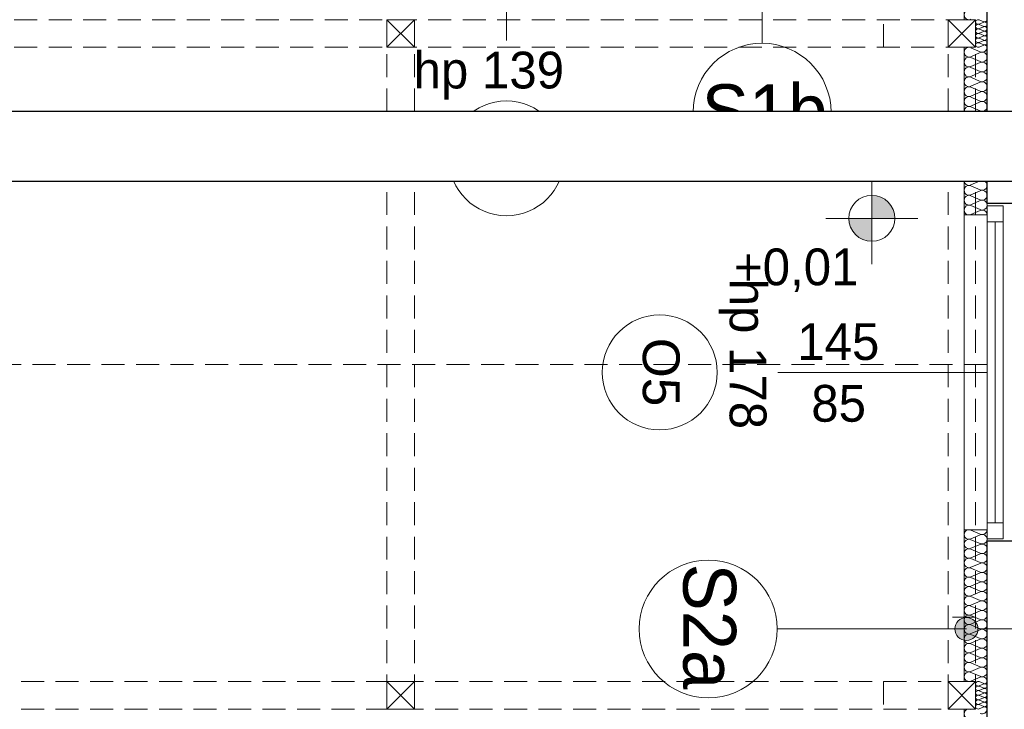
# Model space of a CAD drawing. Header units: inches. Extents: x -515158 to -470211, y -1887 to 84268.
# Tile 4 of 102: x -502245 to -497964, y 1476 to 4478. Entities that reach past the tile are written whole.
import ezdxf

# ---------------------------------------------------------------- set-up
doc = ezdxf.new("R2010")
doc.units = ezdxf.units.IN
doc.header["$MEASUREMENT"] = 0
doc.set_wipeout_variables(frame=1)
doc.linetypes.add('Krawędzie ukryte', pattern=[150, 100, -50])
for name, color, linetype, lineweight in [('#podkład', 252, 'Continuous', 9), ('Arch ocieplenie_Nr_Pióra__44', 252, 'Continuous', 9), ('Arch opisy okien_Nr_Pióra__9', 252, 'Continuous', 9), ('Arch opisy_Nr_Pióra__1', 252, 'Continuous', 25), ('Arch opisy_Nr_Pióra__21', 252, 'Continuous', 9), ('Arch opisy_Nr_Pióra__9', 252, 'Continuous', 9), ('Arch wykończenie_Nr_Pióra__3', 252, 'Continuous', 18), ('INWENT KONST. DREWNIANA_Nr_Pióra__21', 252, 'Continuous', 9), ('INWENT RZĘDNE_Nr_Pióra__21', 252, 'Continuous', 9), ('INWENT. OKNA_Nr_Pióra__21', 252, 'Continuous', 9), ('INWENT. OKNA_Nr_Pióra__5', 252, 'Continuous', 13), ('INWENT.ŚCIANY_Nr_Pióra__1', 252, 'Continuous', 25), ('INWENT.ŚCIANY_Nr_Pióra__21', 252, 'Continuous', 9)]:
    doc.layers.add(name, color=color, linetype=linetype, lineweight=lineweight)
doc.layers.add('_TABELA', color=7, linetype='Continuous')
doc.styles.add('GENERATED_STYLE_10', font='arial.ttf')
doc.styles.add('GENERATED_STYLE_3', font='txt')
doc.styles.add('GENERATED_STYLE_7', font='txt')

# ---------------------------------------------------------------- blocks, each defined once
blk = doc.blocks.new('parter')
at = {"layer": 'Arch opisy_Nr_Pióra__21', "linetype": 'Continuous'}
blk.add_hatch(color=252, dxfattribs=at).paths.add_polyline_path([(-498078.3, 33956), (-498082.1, 33975.1), (-498093, 33991.3), (-498109.2, 34002.2), (-498128.3, 34006), (-498147.5, 34002.2), (-498163.7, 33991.3), (-498174.5, 33975.1), (-498178.3, 33956), (-498174.5, 33936.8), (-498163.7, 33920.6), (-498147.5, 33909.8), (-498128.3, 33906), (-498109.2, 33909.8), (-498093, 33920.6), (-498082.1, 33936.8)], flags=0)
at = {"layer": 'INWENT RZĘDNE_Nr_Pióra__21', "linetype": 'Continuous'}
for points in [[(-498539.6, 35743), (-498439.6, 35743), (-498447.2, 35781.2), (-498468.8, 35813.7), (-498501.3, 35835.4), (-498539.6, 35843)], [(-498539.6, 35743), (-498639.6, 35743), (-498631.9, 35704.7), (-498610.3, 35672.3), (-498577.8, 35650.6), (-498539.6, 35643)]]:
    blk.add_hatch(color=252, dxfattribs=at).paths.add_polyline_path(points, flags=0)
at = {"layer": 'Arch ocieplenie_Nr_Pióra__44', "color": 252, "linetype": 'Continuous'}
for p, q in [((-498073.4, 36606.8), (-498053.2, 36598.5)), ((-498053.2, 36596.8), (-498073.4, 36588.5)), ((-498073.4, 36586.8), (-498053.2, 36578.5)), ((-498053.2, 36576.8), (-498073.4, 36568.5)), ((-498073.4, 36566.8), (-498053.2, 36558.5)), ((-498053.2, 36556.8), (-498073.4, 36548.5)), ((-498073.4, 36546.8), (-498053.2, 36538.5)), ((-498053.2, 36536.8), (-498073.4, 36528.5)), ((-498073.4, 36526.8), (-498053.2, 36518.5)), ((-498108.5, 36485.8), (-498068.1, 36468)), ((-498053.2, 36516.8), (-498073.4, 36508.5)), ((-498073.4, 36506.8), (-498053.2, 36498.5)), ((-498053.2, 36496.8), (-498073.4, 36488.5)), ((-498068.1, 36464.4), (-498108.5, 36446.5)), ((-498108.5, 36442.9), (-498068.1, 36425)), ((-498068.1, 36421.4), (-498108.5, 36403.6)), ((-498108.5, 36399.9), (-498068.1, 36382.1)), ((-498068.1, 36378.5), (-498108.5, 36360.6)), ((-498108.5, 36357), (-498068.1, 36339.1)), ((-498068.1, 36335.5), (-498108.5, 36317.7)), ((-498108.5, 36314.1), (-498068.1, 36296.2)), ((-498068.1, 36292.6), (-498108.5, 36274.7)), ((-498108.5, 36271.1), (-498068.1, 36253.3)), ((-498068.1, 36249.7), (-498108.5, 36231.8)), ((-498108.5, 36228.2), (-498068.1, 36210.3)), ((-498068.1, 36206.7), (-498108.5, 36188.8)), ((-498108.5, 36185.2), (-498068.1, 36167.4)), ((-498068.1, 36163.8), (-498108.5, 36145.9)), ((-498108.5, 36142.3), (-498068.1, 36124.4)), ((-498068.1, 36120.8), (-498108.5, 36103)), ((-498108.5, 36099.4), (-498068.1, 36081.5)), ((-498068.1, 36077.9), (-498108.5, 36060)), ((-498108.5, 36056.4), (-498068.1, 36038.6)), ((-498068.1, 36034.9), (-498108.5, 36017.1)), ((-498108.5, 36013.5), (-498068.1, 35995.6)), ((-498068.1, 35992), (-498108.5, 35974.1)), ((-498108.5, 35970.5), (-498068.1, 35952.7)), ((-498068.1, 35949.1), (-498108.5, 35931.2)), ((-498108.5, 35927.6), (-498068.1, 35909.7)), ((-498068.1, 35906.1), (-498108.5, 35888.3)), ((-498108.5, 35884.7), (-498068.1, 35866.8)), ((-498068.1, 35863.2), (-498108.5, 35845.3)), ((-498108.5, 35841.7), (-498068.1, 35823.8)), ((-498068.1, 35820.2), (-498108.5, 35802.4)), ((-498108.5, 35798.8), (-498068.1, 35780.9)), ((-498068.1, 35777.3), (-498108.5, 35759.4)), ((-498108.5, 34385.9), (-498068.1, 34368.7)), ((-498068.1, 34365.3), (-498108.5, 34348.1)), ((-498108.5, 34344.6), (-498068.1, 34327.5)), ((-498068.1, 34324), (-498108.5, 34306.9)), ((-498108.5, 34303.4), (-498068.1, 34286.2)), ((-498068.1, 34282.8), (-498108.5, 34265.6)), ((-498108.5, 34262.1), (-498068.1, 34245)), ((-498068.1, 34241.5), (-498108.5, 34224.4)), ((-498108.5, 34220.9), (-498068.1, 34203.7)), ((-498068.1, 34200.3), (-498108.5, 34183.1)), ((-498108.5, 34179.6), (-498068.1, 34162.5)), ((-498068.1, 34159), (-498108.5, 34141.9)), ((-498108.5, 34138.4), (-498068.1, 34121.2)), ((-498068.1, 34117.8), (-498108.5, 34100.6)), ((-498108.5, 34097.1), (-498068.1, 34080)), ((-498068.1, 34076.5), (-498108.5, 34059.4)), ((-498108.5, 34055.9), (-498068.1, 34038.7)), ((-498068.1, 34035.3), (-498108.5, 34018.1)), ((-498108.5, 34014.6), (-498068.1, 33997.5)), ((-498068.1, 33994), (-498108.5, 33976.9)), ((-498108.5, 33973.4), (-498068.1, 33956.2)), ((-498068.1, 33952.8), (-498108.5, 33935.6)), ((-498108.5, 33932.1), (-498068.1, 33915)), ((-498068.1, 33911.5), (-498108.5, 33894.4)), ((-498108.5, 33890.9), (-498068.1, 33873.7)), ((-498068.1, 33870.3), (-498108.5, 33853.1)), ((-498108.5, 33849.6), (-498068.1, 33832.5)), ((-498068.1, 33829), (-498108.5, 33811.9)), ((-498108.5, 33808.4), (-498068.1, 33791.2)), ((-498068.1, 33787.8), (-498108.5, 33770.6)), ((-498108.5, 33767.1), (-498068.1, 33750)), ((-498068.1, 33746.5), (-498108.5, 33729.4)), ((-498073.4, 33726.8), (-498053.2, 33718.5)), ((-498053.2, 33716.8), (-498073.4, 33708.5)), ((-498073.4, 33706.8), (-498053.2, 33698.5)), ((-498053.2, 33696.8), (-498073.4, 33688.5)), ((-498073.4, 33686.8), (-498053.2, 33678.5)), ((-498053.2, 33676.8), (-498073.4, 33668.5)), ((-498073.4, 33666.8), (-498053.2, 33658.5)), ((-498053.2, 33656.8), (-498073.4, 33648.5)), ((-498073.4, 33646.8), (-498053.2, 33638.5)), ((-498053.2, 33636.8), (-498073.4, 33628.5)), ((-498073.4, 33626.8), (-498053.2, 33618.5)), ((-498053.2, 33616.8), (-498073.4, 33608.5))]:
    blk.add_line(p, q, dxfattribs=at)
for centre, major_axis, ratio, start_param, end_param in [((-498117.1, 36628.8), (21.3, 0), 0.995704, 1.158003, 5.125183), ((-498077.7, 36597.6), (10.6, 0), 0.94039, 1.158003, 5.125183), ((-498049, 36607.6), (10.6, 0), 0.94039, 4.299596, 6.283185), ((-498077.7, 36577.6), (10.6, 0), 0.94039, 1.158003, 5.125183), ((-498077.7, 36557.6), (10.6, 0), 0.94039, 1.158003, 5.125183), ((-498049, 36587.6), (10.6, 0), 0.94039, 4.299595, 8.266774), ((-498049, 36567.6), (10.6, 0), 0.94039, 4.299595, 8.266774), ((-498077.7, 36537.6), (10.6, 0), 0.94039, 1.158003, 5.125183), ((-498077.7, 36517.6), (10.6, 0), 0.94039, 1.158003, 5.125183), ((-498049, 36547.6), (10.6, 0), 0.94039, 4.299595, 8.266774), ((-498049, 36527.6), (10.6, 0), 0.94039, 4.299595, 8.266774), ((-498049, 36507.6), (10.6, 0), 0.94039, 4.299595, 8.266774), ((-498117.1, 36466.2), (0, -21.5), 0.990555, 2.728799, 6.695979), ((-498077.7, 36497.6), (10.6, 0), 0.94039, 1.158003, 5.125183), ((-498059.6, 36487.6), (0, -21.5), 0.990555, 5.870392, 7.853982), ((-498049, 36487.6), (10.6, 0), 0.94039, 6.283185, 8.266774), ((-498117.1, 36423.2), (0, -21.5), 0.990555, 2.728799, 6.695979), ((-498059.6, 36444.7), (0, -21.5), 0.990555, 5.870392, 9.837571), ((-498117.1, 36380.3), (0, -21.5), 0.990555, 2.728799, 6.695979), ((-498059.6, 36401.8), (0, -21.5), 0.990555, 5.870392, 9.837571), ((-498117.1, 36337.3), (0, -21.5), 0.990555, 2.728799, 6.695979), ((-498059.6, 36358.8), (0, -21.5), 0.990555, 5.870392, 9.837571), ((-498117.1, 36294.4), (0, -21.5), 0.990555, 2.728799, 6.695979), ((-498059.6, 36315.9), (0, -21.5), 0.990555, 5.870392, 9.837571), ((-498117.1, 36251.5), (0, -21.5), 0.990555, 2.728799, 6.695979), ((-498059.6, 36272.9), (0, -21.5), 0.990555, 5.870392, 9.837571), ((-498117.1, 36208.5), (0, -21.5), 0.990555, 2.728799, 6.695979), ((-498059.6, 36230), (0, -21.5), 0.990555, 5.870392, 9.837571), ((-498117.1, 36165.6), (0, -21.5), 0.990555, 2.728799, 6.695979), ((-498059.6, 36187), (0, -21.5), 0.990555, 5.870392, 9.837571), ((-498117.1, 36122.6), (0, -21.5), 0.990555, 2.728799, 6.695979), ((-498059.6, 36144.1), (0, -21.5), 0.990555, 5.870392, 9.837571), ((-498117.1, 36079.7), (0, -21.5), 0.990555, 2.728799, 6.695979), ((-498059.6, 36101.2), (0, -21.5), 0.990555, 5.870392, 9.837571), ((-498117.1, 36036.7), (0, -21.5), 0.990555, 2.728799, 6.695979), ((-498059.6, 36058.2), (0, -21.5), 0.990555, 5.870392, 9.837571), ((-498117.1, 35993.8), (0, -21.5), 0.990555, 2.728799, 6.695979), ((-498059.6, 36015.3), (0, -21.5), 0.990555, 5.870392, 9.837571), ((-498117.1, 35950.9), (0, -21.5), 0.990555, 2.728799, 6.695979), ((-498059.6, 35972.3), (0, -21.5), 0.990555, 5.870392, 9.837571), ((-498117.1, 35907.9), (0, -21.5), 0.990555, 2.728799, 6.695979), ((-498059.6, 35929.4), (0, -21.5), 0.990555, 5.870392, 9.837571), ((-498117.1, 35865), (0, -21.5), 0.990555, 2.728799, 6.695979), ((-498059.6, 35886.5), (0, -21.5), 0.990555, 5.870392, 9.837571), ((-498117.1, 35822), (0, -21.5), 0.990555, 2.728799, 6.695979), ((-498059.6, 35843.5), (0, -21.5), 0.990555, 5.870392, 9.837571), ((-498117.1, 35779.1), (0, -21.5), 0.990555, 2.728799, 6.695979), ((-498059.6, 35800.6), (0, -21.5), 0.990555, 5.870392, 9.837571), ((-498059.6, 35757.6), (0, -21.5), 0.990555, 1.570796, 3.554385), ((-498117.1, 34367), (21.3, 0), 0.969776, 1.158003, 5.125183), ((-498059.6, 34387.6), (21.3, 0), 0.969776, 4.299596, 6.283185), ((-498117.1, 34325.8), (21.3, 0), 0.969776, 1.158003, 5.125183), ((-498059.6, 34346.4), (21.3, 0), 0.969776, 4.299595, 8.266774), ((-498117.1, 34284.5), (21.3, 0), 0.969776, 1.158003, 5.125183), ((-498059.6, 34305.1), (21.3, 0), 0.969776, 4.299595, 8.266774), ((-498117.1, 34243.3), (21.3, 0), 0.969776, 1.158003, 5.125183), ((-498059.6, 34263.9), (21.3, 0), 0.969776, 4.299595, 8.266774), ((-498117.1, 34202), (21.3, 0), 0.969776, 1.158003, 5.125183), ((-498059.6, 34222.6), (21.3, 0), 0.969776, 4.299595, 8.266774), ((-498117.1, 34160.8), (21.3, 0), 0.969776, 1.158003, 5.125183), ((-498059.6, 34181.4), (21.3, 0), 0.969776, 4.299595, 8.266774), ((-498117.1, 34119.5), (21.3, 0), 0.969776, 1.158003, 5.125183), ((-498059.6, 34140.1), (21.3, 0), 0.969776, 4.299595, 8.266774), ((-498059.6, 34098.9), (21.3, 0), 0.969776, 4.299595, 8.266774), ((-498117.1, 34078.3), (21.3, 0), 0.969776, 1.158003, 5.125183), ((-498059.6, 34057.6), (21.3, 0), 0.969776, 4.299595, 8.266774), ((-498117.1, 34037), (21.3, 0), 0.969776, 1.158003, 5.125183), ((-498059.6, 34016.4), (21.3, 0), 0.969776, 4.299595, 8.266774), ((-498117.1, 33995.8), (21.3, 0), 0.969776, 1.158003, 5.125183), ((-498059.6, 33975.1), (21.3, 0), 0.969776, 4.299595, 8.266774), ((-498117.1, 33954.5), (21.3, 0), 0.969776, 1.158003, 5.125183), ((-498059.6, 33933.9), (21.3, 0), 0.969776, 4.299595, 8.266774), ((-498117.1, 33913.3), (21.3, 0), 0.969776, 1.158003, 5.125183), ((-498059.6, 33892.6), (21.3, 0), 0.969776, 4.299595, 8.266774), ((-498117.1, 33872), (21.3, 0), 0.969776, 1.158003, 5.125183), ((-498059.6, 33851.4), (21.3, 0), 0.969776, 4.299595, 8.266774), ((-498117.1, 33830.8), (21.3, 0), 0.969776, 1.158003, 5.125183), ((-498059.6, 33810.1), (21.3, 0), 0.969776, 4.299595, 8.266774), ((-498117.1, 33789.5), (21.3, 0), 0.969776, 1.158003, 5.125183), ((-498059.6, 33768.9), (21.3, 0), 0.969776, 4.299595, 8.266774), ((-498117.1, 33748.3), (21.3, 0), 0.969776, 1.158003, 5.125183), ((-498059.6, 33727.6), (21.3, 0), 0.969776, 0, 1.983589), ((-498077.7, 33717.6), (10.6, 0), 0.94039, 1.158003, 5.125183), ((-498077.7, 33697.6), (10.6, 0), 0.94039, 1.158003, 5.125183), ((-498049, 33727.6), (10.6, 0), 0.94039, 4.299596, 6.283185), ((-498049, 33707.6), (10.6, 0), 0.94039, 4.299595, 8.266774), ((-498049, 33687.6), (10.6, 0), 0.94039, 4.299595, 8.266774), ((-498077.7, 33677.6), (10.6, 0), 0.94039, 1.158003, 5.125183), ((-498077.7, 33657.6), (10.6, 0), 0.94039, 1.158003, 5.125183), ((-498049, 33667.6), (10.6, 0), 0.94039, 4.299595, 8.266774), ((-498049, 33647.6), (10.6, 0), 0.94039, 4.299595, 8.266774), ((-498117.1, 33586.7), (21.3, 0), 0.981876, 1.158003, 5.125183), ((-498077.7, 33637.6), (10.6, 0), 0.94039, 1.158003, 5.125183), ((-498077.7, 33617.6), (10.6, 0), 0.94039, 1.158003, 5.125183), ((-498059.6, 33607.6), (21.3, 0), 0.981876, 4.299596, 6.283185), ((-498049, 33627.6), (10.6, 0), 0.94039, 4.299595, 8.266774), ((-498049, 33607.6), (10.6, 0), 0.94039, 6.283185, 8.266774)]:
    blk.add_ellipse(centre, major_axis=major_axis, ratio=ratio, start_param=start_param, end_param=end_param, dxfattribs=at)
at = {"layer": 'Arch opisy_Nr_Pióra__21', "color": 252, "linetype": 'Continuous'}
for p, q in [((-499016.7, 37327.6), (-499016.7, 36505)), ((-498128.3, 33956), (-498950.9, 33956)), ((-497468.3, 33956), (-498078.3, 33956))]:
    blk.add_line(p, q, dxfattribs=at)
for centre, radius in [((-499016.7, 36205), 300), ((-499250.9, 33956), 300), ((-498128.3, 33956), 50)]:
    blk.add_circle(centre, radius, dxfattribs=at)
at = {"layer": 'Arch opisy_Nr_Pióra__9', "color": 252, "linetype": 'Continuous'}
for centre in [(-500128.3, 36004.1), (-499461.9, 35072.6)]:
    blk.add_circle(centre, 250, dxfattribs=at)
at = {"layer": 'Arch wykończenie_Nr_Pióra__3', "color": 252, "linetype": 'Continuous'}
for p, q in [((-498138.3, 36607.6), (-498138.3, 37327.6)), ((-498138.3, 35757.6), (-498138.3, 36487.6)), ((-498038.3, 35757.6), (-498138.3, 35757.6)), ((-498138.3, 34387.6), (-498138.3, 33727.6)), ((-498038.3, 34387.6), (-498138.3, 34387.6)), ((-498138.3, 33607.6), (-498138.3, 32837.6))]:
    blk.add_line(p, q, dxfattribs=at)
at = {"layer": 'INWENT KONST. DREWNIANA_Nr_Pióra__21', "color": 252, "linetype": 'Krawędzie ukryte'}
for p, q in [((-512918.3, 36607.6), (-498088.3, 36607.6)), ((-500648.3, 36607.6), (-500648.3, 33607.6)), ((-500528.3, 36607.6), (-500528.3, 33607.6)), ((-498488.3, 36487.6), (-498488.3, 36607.6)), ((-498208.3, 36607.6), (-498208.3, 33607.6)), ((-498088.3, 36607.6), (-498088.3, 33607.6)), ((-512918.3, 36487.6), (-498088.3, 36487.6)), ((-498088.3, 36207.6), (-498208.3, 36207.6)), ((-498038.3, 35107.6), (-513118.3, 35107.6)), ((-498088.3, 34007.6), (-498208.3, 34007.6)), ((-498088.3, 33727.6), (-512918.3, 33727.6)), ((-498488.3, 33727.6), (-498488.3, 33607.6)), ((-498088.3, 33607.6), (-512918.3, 33607.6))]:
    blk.add_line(p, q, dxfattribs=at)
at = {"layer": 'INWENT KONST. DREWNIANA_Nr_Pióra__21', "color": 252, "linetype": 'Continuous'}
for p, q in [((-500648.3, 36607.6), (-500528.3, 36487.6)), ((-500648.3, 36487.6), (-500528.3, 36607.6)), ((-500648.3, 36607.6), (-500528.3, 36607.6)), ((-500648.3, 36487.6), (-500648.3, 36607.6)), ((-500528.3, 36607.6), (-500528.3, 36487.6)), ((-498208.3, 36607.6), (-498088.3, 36487.6)), ((-498208.3, 36487.6), (-498088.3, 36607.6)), ((-498208.3, 36607.6), (-498088.3, 36607.6)), ((-498208.3, 36487.6), (-498208.3, 36607.6)), ((-498088.3, 36607.6), (-498088.3, 36487.6)), ((-500528.3, 36487.6), (-500648.3, 36487.6)), ((-498088.3, 36487.6), (-498208.3, 36487.6)), ((-500648.3, 33727.6), (-500528.3, 33607.6)), ((-500648.3, 33607.6), (-500528.3, 33727.6)), ((-500648.3, 33727.6), (-500528.3, 33727.6)), ((-500648.3, 33607.6), (-500648.3, 33727.6)), ((-500528.3, 33727.6), (-500528.3, 33607.6)), ((-498208.3, 33727.6), (-498088.3, 33607.6)), ((-498208.3, 33607.6), (-498088.3, 33727.6)), ((-498208.3, 33727.6), (-498088.3, 33727.6)), ((-498208.3, 33607.6), (-498208.3, 33727.6)), ((-498088.3, 33727.6), (-498088.3, 33607.6)), ((-500528.3, 33607.6), (-500648.3, 33607.6)), ((-498088.3, 33607.6), (-498208.3, 33607.6))]:
    blk.add_line(p, q, dxfattribs=at)
at = {"layer": 'INWENT RZĘDNE_Nr_Pióra__21', "color": 252, "linetype": 'Continuous'}
for p, q in [((-498539.6, 35543), (-498539.6, 35943)), ((-498739.6, 35743), (-498339.6, 35743))]:
    blk.add_line(p, q, dxfattribs=at)
blk.add_circle((-498539.6, 35743), 100, dxfattribs=at)
at = {"layer": 'INWENT. OKNA_Nr_Pióra__5', "color": 252, "linetype": 'Continuous'}
for p, q in [((-500128.3, 37427.6), (-500128.3, 36517.6)), ((-498038.3, 35797.6), (-497968.3, 35797.6)), ((-498038.3, 34347.6), (-498038.3, 35797.6)), ((-497968.3, 34347.6), (-497968.3, 35797.6)), ((-498038.3, 35727.6), (-497968.3, 35727.6)), ((-498003.3, 35727.6), (-498003.3, 34417.6)), ((-498038.3, 35072.6), (-498948.3, 35072.6)), ((-498038.3, 34417.6), (-497968.3, 34417.6)), ((-497968.3, 34347.6), (-498038.3, 34347.6))]:
    blk.add_line(p, q, dxfattribs=at)
at = {"layer": 'INWENT.ŚCIANY_Nr_Pióra__1', "color": 252, "linetype": 'Continuous'}
for p, q in [((-498038.3, 35807.6), (-498038.3, 37427.6)), ((-497738.3, 35807.6), (-498038.3, 35807.6)), ((-498038.3, 32897.6), (-498038.3, 34337.6)), ((-497738.3, 34337.6), (-498038.3, 34337.6))]:
    blk.add_line(p, q, dxfattribs=at)
at = {"layer": 'INWENT.ŚCIANY_Nr_Pióra__21', "color": 252, "linetype": 'Continuous'}
blk.add_line((-498138.3, 34387.6), (-498138.3, 35757.6), dxfattribs=at)
at = {"layer": 'Arch opisy okien_Nr_Pióra__9', "color": 252, "linetype": 'Continuous', "style": 'GENERATED_STYLE_10'}
blk.add_text('O5', height=160, dxfattribs=at).set_placement((-500278.8, 35930.7))
blk.add_text('O5', height=160, rotation=270, dxfattribs=at).set_placement((-499535.3, 35223.1))
at = {"layer": 'Arch opisy_Nr_Pióra__1', "color": 252, "linetype": 'Continuous', "style": 'GENERATED_STYLE_7'}
blk.add_text('S1b', height=230, dxfattribs=at).set_placement((-499279.6, 36096.4))
blk.add_text('S2a', height=230, rotation=270, dxfattribs=at).set_placement((-499359.5, 34240.7))
at = {"layer": 'INWENT RZĘDNE_Nr_Pióra__21', "color": 252, "insert": (-499139, 35422.1), "char_height": 160, "attachment_point": 7, "style": 'GENERATED_STYLE_3'}
blk.add_mtext('{+0,01}', dxfattribs=at)
at = {"layer": 'INWENT. OKNA_Nr_Pióra__21', "color": 252, "linetype": 'Continuous', "style": 'GENERATED_STYLE_7'}
for s, p in [('hp 139', (-500532.1, 36308.3)), ('145', (-498863.8, 35126.8)), ('85', (-498802.8, 34858))]:
    blk.add_text(s, height=160, dxfattribs=at).set_placement(p)
blk.add_text('hp 178', height=160, rotation=270, dxfattribs=at).set_placement((-499157.7, 35480.3))

msp = doc.modelspace()

# ---------------------------------------------------------------- block references
at = {"layer": '#podkład'}
msp.add_blockref('parter', (0, -32129.9), dxfattribs=at)

# ---------------------------------------------------------------- next in the draw order: wipeouts: each hides what was drawn before it
msp.add_wipeout([(-509451, 3775.2), (-508201, 4080.2), (-488751, 4080.2), (-488751, 18320.2), (-488451, 18625.2), (-488451, 3775.2)])

# ---------------------------------------------------------------- next in the draw order: linework, layer by layer
at = {"layer": '_TABELA', "color": 7}
msp.add_lwpolyline([(-509451, 18625.2), (-488451, 18625.2), (-509451, 18625.2), (-509451, 3775.2), (-488451, 3775.2), (-488451, 18625.2)], dxfattribs=at)
msp.add_lwpolyline([(-488751, 18320.2), (-508201, 18320.2), (-508201, 4080.2), (-488751, 4080.2)], close=True, dxfattribs=at)

doc.saveas('drawing.dxf')
